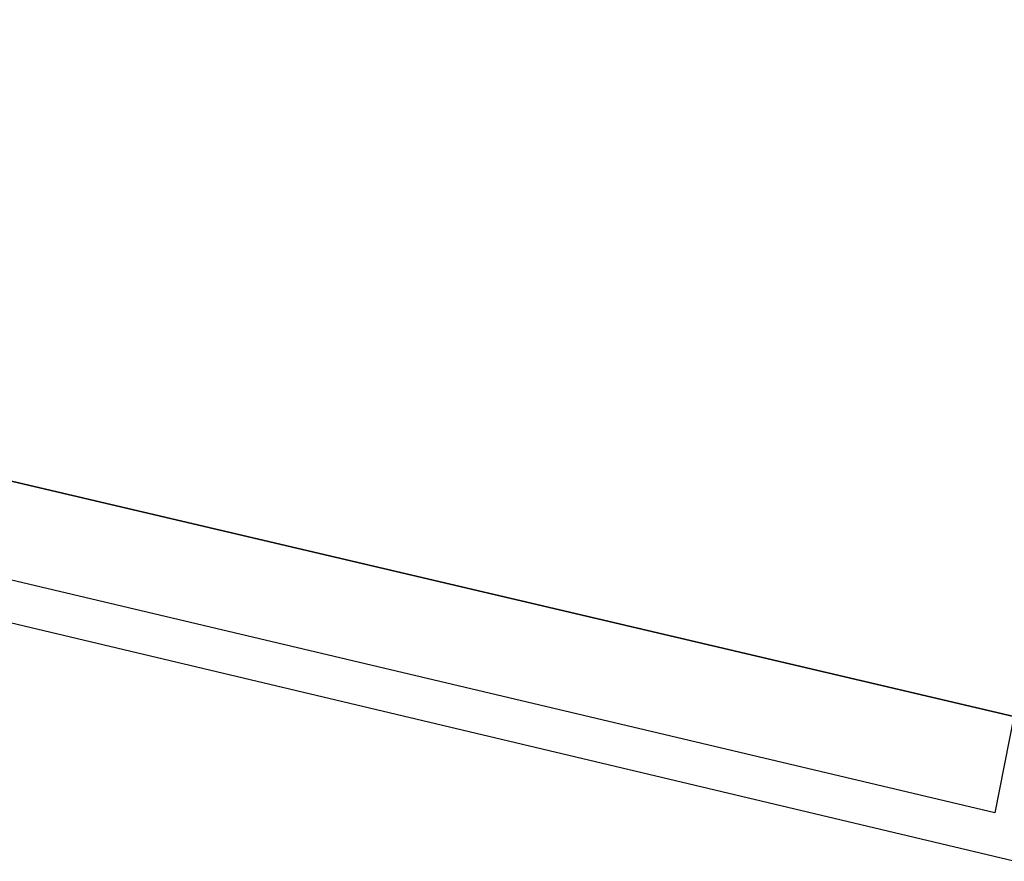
# Model space of a CAD drawing. Header units: feet. Extents: x -79 to 198, y -22 to 181.
# Tile 235 of 256: x 122.6 to 123.96, y 127.63 to 128.79. Entities that reach past the tile are written whole.
import ezdxf

# ---------------------------------------------------------------- set-up
doc = ezdxf.new("R2010")
doc.units = ezdxf.units.FT
doc.layers.add('A-LINEA', color=7, linetype='CONTINUOUS')
doc.layers.add('A-MURO-CONCRETO', color=8, linetype='CONTINUOUS')

msp = doc.modelspace()

# ---------------------------------------------------------------- linework, layer by layer
at = {"layer": 'A-LINEA'}
for p, q in [((123.9467, 127.6978), (119.72, 128.6978)), ((123.9733, 127.6311), (119.76, 128.6311)), ((123.9733, 127.8311), (123.9467, 127.6978))]:
    msp.add_line(p, q, dxfattribs=at)
msp.add_lwpolyline([(123.9733, 127.8311), (124.28, 129.1244), (119.9067, 130.1644), (119.6, 128.8578), (123.9733, 127.8311)], dxfattribs=at)
at = {"layer": 'A-MURO-CONCRETO'}
msp.add_lwpolyline([(119.6, 128.8578), (124.2133, 128.8578), (123.9733, 127.8311), (119.6, 128.8578), (119.6, 128.8578)], dxfattribs=at)

doc.saveas('drawing.dxf')
